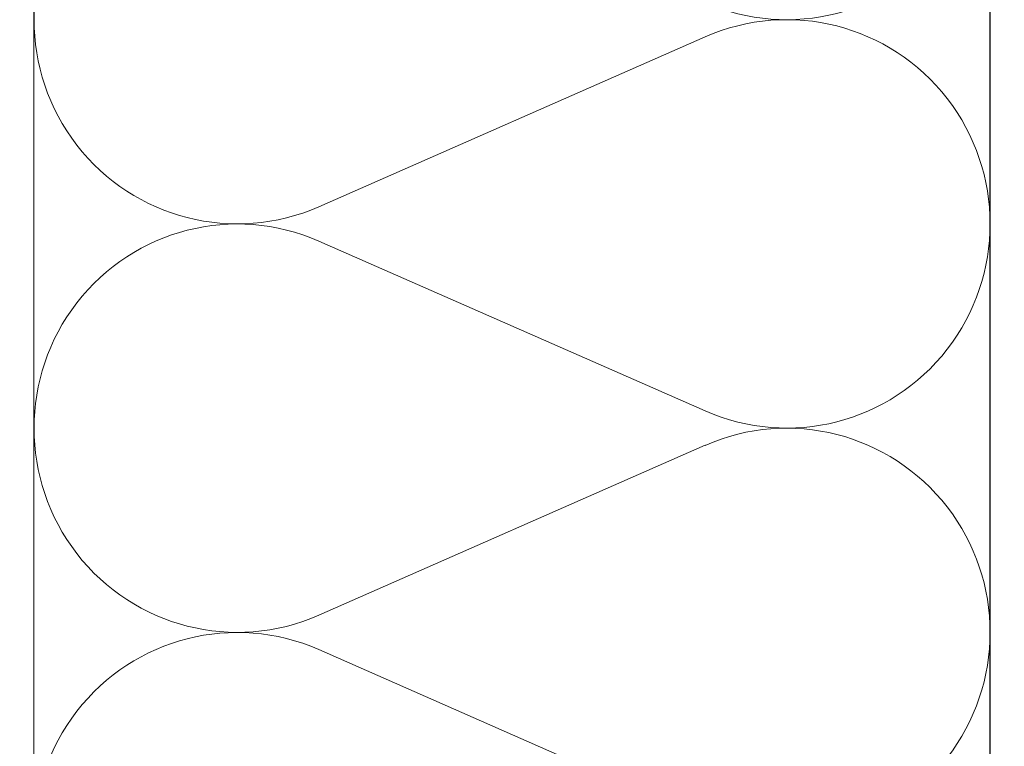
# Model space of a CAD drawing. Extents: x -510370 to -355890, y -22547 to 182180.
# Tile 158 of 256: x -430386 to -430283, y 24086 to 24162. Entities that reach past the tile are written whole.
import ezdxf

# ---------------------------------------------------------------- set-up
doc = ezdxf.new("R2010")
doc.units = 0
doc.header["$MEASUREMENT"] = 0
doc.layers.add('Inwent Izolacje', color=7, linetype='Continuous')
doc.layers.add('Inwent Izolacje_Nr_Pióra__2', color=7, linetype='Continuous', lineweight=13, true_color=0x7f7f7f)
doc.layers.add('INWENT.ŚCIANY_Nr_Pióra__3', color=7, linetype='Continuous', lineweight=18, true_color=0xff6600)
doc.layers.add('INWENT.ŚCIANY_Nr_Pióra__1', color=7, linetype='Continuous', lineweight=25)

# ---------------------------------------------------------------- blocks, each defined once
blk = doc.blocks.new('Izolacja cieplna 14_24', base_point=(-430284.95, 24012.61))
at = {"layer": 'Inwent Izolacje_Nr_Pióra__2', "linetype": 'Continuous'}
for p, q in [((-430355.15, 24142.53), (-430314.75, 24160.3)), ((-430314.75, 24121.18), (-430355.15, 24138.94)), ((-430355.15, 24099.82), (-430314.75, 24117.59)), ((-430314.75, 24078.47), (-430355.15, 24096.23))]:
    blk.add_line(p, q, dxfattribs=at)
for centre, start_param, end_param in [((-430306.21, 24183.44), 2.7288, 6.695979), ((-430363.68, 24162.09), 5.870392, 9.837571), ((-430306.21, 24140.74), 2.7288, 6.695979), ((-430363.68, 24119.38), 5.870392, 9.837571), ((-430306.21, 24098.03), 2.7288, 6.695979), ((-430363.68, 24076.67), 5.870392, 9.837571)]:
    blk.add_ellipse(centre, major_axis=(0, 21.35), ratio=0.995956, start_param=start_param, end_param=end_param, dxfattribs=at)

msp = doc.modelspace()

# ---------------------------------------------------------------- linework, layer by layer
at = {"layer": 'INWENT.ŚCIANY_Nr_Pióra__1', "linetype": 'Continuous'}
msp.add_line((-430284.95, 28072.61), (-430284.95, 22912.61), dxfattribs=at)
at = {"layer": 'INWENT.ŚCIANY_Nr_Pióra__3', "linetype": 'Continuous'}
msp.add_line((-430384.95, 28112.61), (-430384.95, 24012.61), dxfattribs=at)

# ---------------------------------------------------------------- block references
at = {"layer": 'Inwent Izolacje', "color": 104, "linetype": 'Continuous', "lineweight": 13, "true_color": 0x029e21}
msp.add_blockref('Izolacja cieplna 14_24', (-430284.95, 24012.61), dxfattribs=at)

doc.saveas('drawing.dxf')
